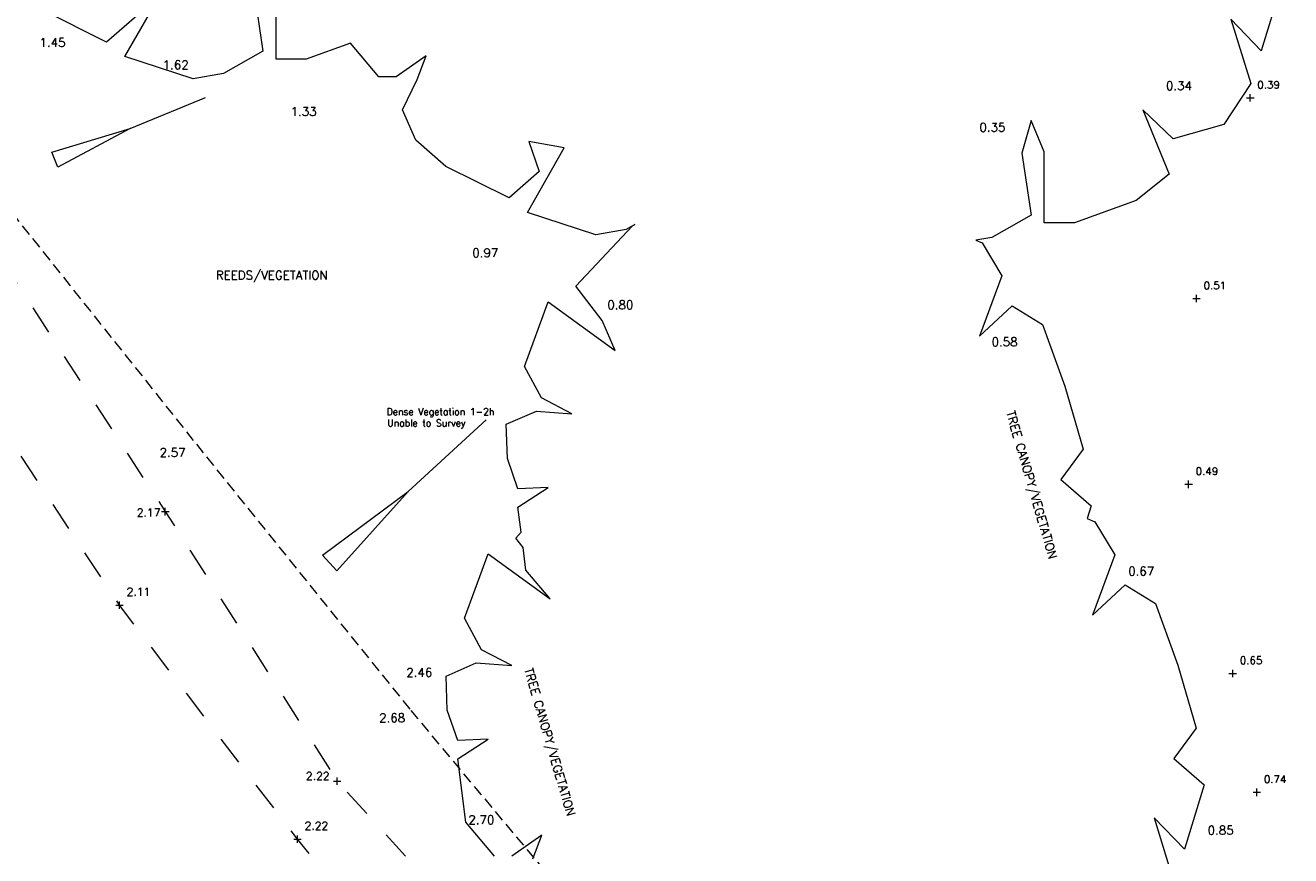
# Model space of a CAD drawing. Header units: metres. Extents: x 639013 to 639566, y 257273 to 257664.
# Tile 42 of 79: x 639048 to 639092, y 257555 to 257584. Entities that reach past the tile are written whole.
import ezdxf
from ezdxf.enums import TextEntityAlignment as Align

# ---------------------------------------------------------------- set-up
doc = ezdxf.new("R2010")
doc.units = ezdxf.units.M
doc.linetypes.add('65208756-SWE-ZZ-XX-M-C-0002-FC06T002$0$03', pattern=[3, 1, -1, 1])
doc.linetypes.add('65208756-SWE-ZZ-XX-M-C-0002-FC06T002$0$DASHED', pattern=[0.57, 0.38, -0.19])
for name, color, linetype, lineweight in [('65208756-SWE-ZZ-XX-M-C-0002-FC06T002$0$0not0', 253, 'Continuous', 0), ('65208756-SWE-ZZ-XX-M-C-0002-FC06T002$0$Banks', 253, '65208756-SWE-ZZ-XX-M-C-0002-FC06T002$0$DASHED', 0), ('65208756-SWE-ZZ-XX-M-C-0002-FC06T002$0$Levels', 253, 'Continuous', 0), ('65208756-SWE-ZZ-XX-M-C-0002-FC06T002$0$SS_DETAIL', 253, '65208756-SWE-ZZ-XX-M-C-0002-FC06T002$0$03', 0), ('65208756-SWE-ZZ-XX-M-C-0002-FC06T002$0$SS_TEXT_GEN', 253, 'Continuous', 0), ('65208756-SWE-ZZ-XX-M-C-0002-FC06T002$0$SS_TXT_LEV_GEN', 253, 'Continuous', 0), ('65208756-SWE-ZZ-XX-M-C-0002-FC06T002$0$SS_TXT_LEV_PNT', 253, 'Continuous', 0), ('65208756-SWE-ZZ-XX-M-C-0002-FC06T002$0$Text', 253, 'Continuous', 0), ('65208756-SWE-ZZ-XX-M-C-0002-FC06T002$0$Trees', 253, 'Continuous', 0)]:
    doc.layers.add(name, color=color, linetype=linetype, lineweight=lineweight)
doc.layers.add('Z-Xref', color=7, linetype='Continuous')
doc.styles.add('65208756-SWE-ZZ-XX-M-C-0002-FC06T002$0$ROMANS', font='ROMANS')

# ---------------------------------------------------------------- blocks, each defined once
blk = doc.blocks.new('65208756-SWE-ZZ-XX-M-C-0002-FC06T002')
at = {"layer": '65208756-SWE-ZZ-XX-M-C-0002-FC06T002$0$0not0', "linetype": 'Continuous'}
for p, q in [((639051.41, 257580.063), (639054.018, 257581.136)), ((639090.065, 257581.126), (639090.325, 257581.126)), ((639090.195, 257580.996), (639090.195, 257581.256)), ((639048.694, 257579.25), (639051.41, 257580.063)), ((639051.41, 257580.063), (639048.909, 257578.729)), ((639048.909, 257578.729), (639048.694, 257579.25)), ((639088.204, 257574.179), (639088.464, 257574.179)), ((639088.334, 257574.049), (639088.334, 257574.309)), ((639061.03, 257567.496), (639063.741, 257569.975)), ((639088.06, 257567.619), (639088.06, 257567.879)), ((639058.072, 257565.288), (639061.03, 257567.496)), ((639061.03, 257567.496), (639058.568, 257564.746)), ((639087.93, 257567.749), (639088.19, 257567.749)), ((639052.626, 257566.67), (639052.626, 257566.93)), ((639052.496, 257566.8), (639052.756, 257566.8)), ((639058.568, 257564.746), (639058.072, 257565.288)), ((639050.909, 257563.561), (639051.169, 257563.561)), ((639051.039, 257563.431), (639051.039, 257563.691)), ((639089.588, 257561.068), (639089.588, 257561.328)), ((639089.458, 257561.198), (639089.718, 257561.198)), ((639058.449, 257557.469), (639058.709, 257557.469)), ((639058.579, 257557.339), (639058.579, 257557.599)), ((639090.29, 257557.083), (639090.55, 257557.083)), ((639090.42, 257556.953), (639090.42, 257557.213)), ((639057.203, 257555.33), (639057.203, 257555.59)), ((639057.073, 257555.46), (639057.333, 257555.46))]:
    blk.add_line(p, q, dxfattribs=at)
at = {"layer": '65208756-SWE-ZZ-XX-M-C-0002-FC06T002$0$Banks'}
blk.add_lwpolyline([(639037.238, 257596.291), (639040.61, 257588.093), (639046.964, 257577.59), (639053.7, 257569.137), (639061.127, 257559.914), (639073.573, 257545.008)], dxfattribs=at)
at = {"layer": '65208756-SWE-ZZ-XX-M-C-0002-FC06T002$0$SS_DETAIL', "flags": 128}
blk.add_lwpolyline([(639121.825, 257451.003), (639123.911, 257453.685), (639128.604, 257456.062), (639128.92, 257456.166), (639129.036, 257456.218), (639131.349, 257456.983), (639131.393, 257469.311), (639123.06, 257472.422), (639114.72, 257473.426), (639107.784, 257478.924), (639102.858, 257475.306), (639096.645, 257473.157), (639091.786, 257473.713), (639084.786, 257476.328), (639077.849, 257477.224), (639072.213, 257475.589), (639061.757, 257470.629), (639059.583, 257466.645), (639051.773, 257460.039), (639044.296, 257459.821), (639041.587, 257451.697), (639037.253, 257449.066), (639027.291, 257446.808), (639018.826, 257449.563), (639016.743, 257457.661), (639019.985, 257467.037), (639018.767, 257474.724), (639024.096, 257474.662), (639033.336, 257472.374), (639039.895, 257471.331), (639048.314, 257471.614), (639058.24, 257473.865), (639066.58, 257476.442), (639073.744, 257479.321), (639080.227, 257481.036), (639083.651, 257481.517), (639093.315, 257477.311), (639103.663, 257482.152), (639104.981, 257487.663), (639102.116, 257497.753), (639099.426, 257502.072), (639093.95, 257510.85), (639088.322, 257518.297), (639081.987, 257526), (639075.66, 257533.594), (639068.352, 257542.075), (639062.049, 257549.583), (639057.203, 257555.46), (639051.039, 257563.561), (639045.368, 257572.156), (639039.601, 257579.627), (639035.066, 257585.329), (639032.476, 257588.242), (639037.313, 257591.297), (639041.462, 257583.039), (639047.121, 257575.253), (639052.626, 257566.8), (639058.579, 257557.469), (639064.218, 257551.267), (639069.338, 257544.542), (639077.186, 257535.454), (639083.785, 257527.502), (639090.448, 257519.283), (639097.8, 257509.876), (639106.385, 257499.773), (639115.006, 257490.567), (639121.295, 257485.332), (639128.786, 257480.708), (639138.117, 257475.631), (639147.785, 257471.542), (639157.588, 257466.258), (639169.236, 257460.094), (639175.752, 257458.333)], dxfattribs=at)
at = {"layer": '65208756-SWE-ZZ-XX-M-C-0002-FC06T002$0$Trees'}
for points in [[(639059.034, 257583.02), (639057.507, 257582.467), (639056.46, 257582.467), (639056.46, 257584.926)], [(639055.686, 257584.88), (639056.005, 257582.741), (639054.639, 257581.967), (639053.592, 257581.785), (639051.225, 257582.559), (639052.5, 257584.789)], [(639051.635, 257583.97), (639050.588, 257583.059), (639048.403, 257584.152)], [(639090.614, 257588.213), (639090.983, 257586.947), (639090.209, 257585.9), (639091.256, 257584.989), (639090.573, 257582.759), (639089.526, 257583.851), (639090.209, 257581.621), (639089.276, 257580.21), (639087.523, 257579.709), (639086.476, 257580.71), (639087.387, 257578.48), (639086.249, 257577.57), (639084.109, 257576.796), (639083.062, 257576.796), (639083.062, 257579.254), (639082.607, 257580.346), (639082.289, 257579.208), (639082.607, 257577.069), (639081.242, 257576.295), (639080.688, 257576.199)], [(639068.882, 257576.741), (639068.581, 257576.57), (639067.534, 257576.388), (639065.167, 257577.162), (639066.441, 257579.392), (639065.212, 257579.62), (639065.577, 257578.573), (639064.53, 257577.662), (639062.345, 257578.755), (639061.298, 257579.665), (639060.842, 257580.712), (639061.343, 257581.759), (639061.662, 257582.579), (639060.615, 257581.85), (639060.023, 257581.85), (639059.034, 257583.02)], [(639064.946, 257566.087), (639064.837, 257566.959), (639065.884, 257567.641), (639064.837, 257567.596), (639064.473, 257568.643), (639064.428, 257569.826), (639065.475, 257570.282), (639066.704, 257570.191), (639065.657, 257570.737), (639065.065, 257571.829), (639065.884, 257574.06), (639068.206, 257572.376), (639067.751, 257573.423), (639066.84, 257574.606), (639068.798, 257576.7), (639068.882, 257576.741)], [(639080.688, 257576.199), (639080.906, 257576.108), (639081.589, 257574.97), (639080.815, 257572.876), (639081.953, 257573.923), (639083, 257573.286), (639083.774, 257571.147), (639084.411, 257568.962), (639083.637, 257567.915), (639084.684, 257567.004), (639084.548, 257566.559)], [(639084.548, 257566.559), (639084.818, 257566.447), (639085.501, 257565.309), (639084.727, 257563.215), (639085.865, 257564.262), (639086.912, 257563.624), (639087.686, 257561.485), (639088.323, 257559.3), (639087.549, 257558.253), (639088.596, 257557.342), (639087.913, 257555.112), (639086.866, 257556.204), (639087.549, 257553.974), (639086.616, 257552.563), (639084.863, 257552.062), (639083.816, 257553.064), (639084.727, 257550.833)], [(639065.013, 257565.555), (639064.758, 257565.886), (639064.946, 257566.087)], [(639065.35, 257554.779), (639065.669, 257555.598), (639064.622, 257554.87)], [(639064.03, 257554.87), (639063.029, 257556.053), (639062.755, 257558.238), (639063.802, 257558.921), (639062.755, 257558.876), (639062.391, 257559.922), (639062.346, 257561.106), (639063.393, 257561.561), (639064.622, 257561.47), (639063.575, 257562.016), (639062.983, 257563.109), (639063.802, 257565.339), (639065.95, 257563.781)], [(639065.95, 257563.781), (639065.11, 257564.774), (639065.013, 257565.555)]]:
    blk.add_lwpolyline(points, dxfattribs=at)
at = {"layer": '65208756-SWE-ZZ-XX-M-C-0002-FC06T002$0$Levels', "style": '65208756-SWE-ZZ-XX-M-C-0002-FC06T002$0$ROMANS'}
for s, p in [('1.45', (639048.269, 257582.896, 1.451)), ('1.62', (639052.535, 257582.12, 1.617)), ('0.34', (639087.276, 257581.399, 0.339)), ('1.33', (639056.964, 257580.504, 1.329)), ('0.35', (639080.816, 257579.957, 0.347)), ('0.97', (639063.256, 257575.611, 0.973)), ('0.58', (639081.238, 257572.528, 0.581)), ('2.57', (639052.429, 257568.7, 2.57)), ('0.67', (639085.969, 257564.588, 0.668)), ('2.46', (639060.971, 257561.085, 2.464)), ('2.68', (639060.03, 257559.509, 2.682)), ('0.85', (639088.72, 257555.619, 0.852))]:
    blk.add_text(s, height=0.3, dxfattribs=at).set_placement(p)
at = {"layer": '65208756-SWE-ZZ-XX-M-C-0002-FC06T002$0$Levels', "style": '65208756-SWE-ZZ-XX-M-C-0002-FC06T002$0$ROMANS', "width": 1.000001}
for s, p in [('0.80', (639067.933, 257573.809, 0.798)), ('2.70', (639063.121, 257555.982, 2.701))]:
    blk.add_text(s, height=0.3, dxfattribs=at).set_placement(p)
at = {"layer": '65208756-SWE-ZZ-XX-M-C-0002-FC06T002$0$SS_TEXT_GEN', "style": '65208756-SWE-ZZ-XX-M-C-0002-FC06T002$0$ROMANS'}
for s, p in [('Dense Vegetation 1-2h', (639060.292, 257570.38)), ('Unable to Survey', (639060.313, 257569.986))]:
    blk.add_text(s, height=0.234, dxfattribs=at).set_placement(p, align=Align.TOP_LEFT)
at = {"layer": '65208756-SWE-ZZ-XX-M-C-0002-FC06T002$0$SS_TXT_LEV_GEN', "style": '65208756-SWE-ZZ-XX-M-C-0002-FC06T002$0$ROMANS'}
for s, p in [('2.17', (639051.636, 257566.55)), ('2.11', (639051.285, 257563.808)), ('2.22', (639057.494, 257557.43)), ('2.22', (639057.449, 257555.706))]:
    blk.add_text(s, height=0.274, dxfattribs=at).set_placement(p, align=Align.BOTTOM_LEFT)
at = {"layer": '65208756-SWE-ZZ-XX-M-C-0002-FC06T002$0$SS_TXT_LEV_PNT', "style": '65208756-SWE-ZZ-XX-M-C-0002-FC06T002$0$ROMANS'}
for s, p in [('0.39', (639090.441, 257581.373)), ('0.51', (639088.58, 257574.425)), ('0.49', (639088.306, 257567.995)), ('0.65', (639089.834, 257561.444)), ('0.74', (639090.666, 257557.33))]:
    blk.add_text(s, height=0.26, dxfattribs=at).set_placement(p, align=Align.BOTTOM_LEFT)
at = {"layer": '65208756-SWE-ZZ-XX-M-C-0002-FC06T002$0$Text', "style": '65208756-SWE-ZZ-XX-M-C-0002-FC06T002$0$ROMANS'}
blk.add_text('REEDS/VEGETATION', height=0.3, dxfattribs=at).set_placement((639054.376, 257574.84))
for p in [(639081.736, 257570.241), (639065.05, 257561.338)]:
    blk.add_text('TREE CANOPY/VEGETATION', height=0.3, rotation=286.2602, dxfattribs=at).set_placement(p)

msp = doc.modelspace()

# ---------------------------------------------------------------- block references
at = {"layer": 'Z-Xref', "linetype": 'Continuous'}
msp.add_blockref('65208756-SWE-ZZ-XX-M-C-0002-FC06T002', (0, 0), dxfattribs=at)

doc.saveas('drawing.dxf')
